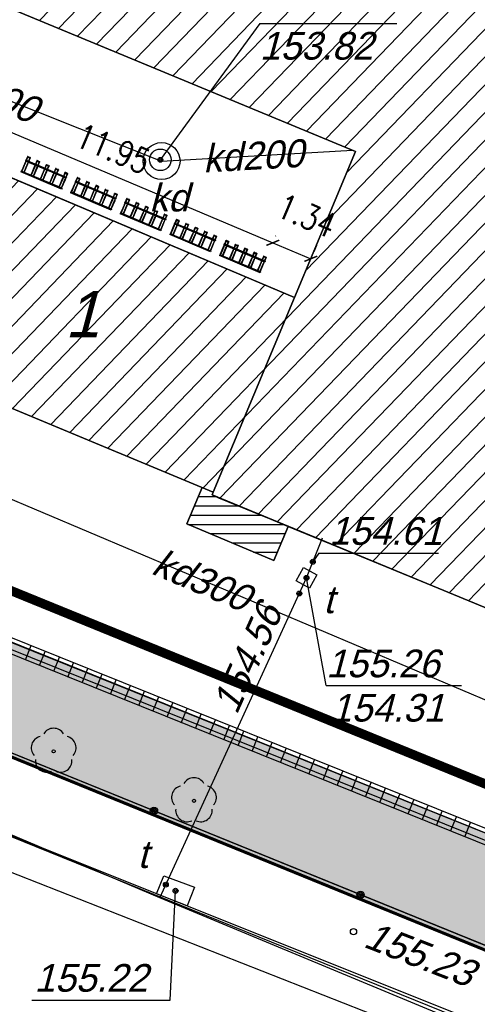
# Model space of a CAD drawing. Extents: x 7535570 to 7569561, y 5723799 to 5746390.
# Tile 8 of 17: x 7555044 to 7556531, y 5726423 to 5729622. Entities that reach past the tile are written whole.
import ezdxf

# ---------------------------------------------------------------- set-up
doc = ezdxf.new("R2010")
doc.units = 0
doc.header["$MEASUREMENT"] = 0
for name, pattern in [('4001', [0]), ('DASHED2', [0.375, 0.25, -0.125]), ('HIDDEN2', [4.7625, 3.175, -1.5875])]:
    doc.linetypes.add(name, pattern=pattern)
doc.layers.get('0').update_dxf_attribs({"linetype": 'CONTINUOUS'})
doc.layers.get('Defpoints').update_dxf_attribs({"linetype": 'CONTINUOUS'})
for name, color, linetype in [('BUDYNKI', 1, 'CONTINUOUS'), ('dim', 40, 'CONTINUOUS'), ('DROGI', 135, 'CONTINUOUS'), ('DZIALKI', 7, 'CONTINUOUS'), ('ELEMENTY_BUDYNKOW', 7, 'CONTINUOUS'), ('HATCH', 8, 'CONTINUOUS'), ('OGRODZENIA', 184, 'CONTINUOUS'), ('ROSLINNOSC', 104, 'CONTINUOUS'), ('ROŚLINNOŚĆ', 104, 'CONTINUOUS'), ('RZEZBA', 8, 'CONTINUOUS'), ('RZEŹBA', 8, 'CONTINUOUS'), ('SYSTEM', 15, 'CONTINUOUS'), ('UZ_KANALIZACJA', 14, 'CONTINUOUS'), ('UZ_TELEKOMUNIKACJA', 210, 'CONTINUOUS'), ('UZ_WODA', 140, 'CONTINUOUS'), ('UZYTKI', 7, 'CONTINUOUS')]:
    doc.layers.add(name, color=color, linetype=linetype)
doc.layers.add('sc', color=4, linetype='CONTINUOUS', lineweight=30)
doc.layers.add('ZIELEN', color=82, linetype='CONTINUOUS', lineweight=0)
doc.styles.add('romans', font='romans.shx', dxfattribs={"width": 0.8})
doc.dimstyles.new('SS', dxfattribs={"dimscale": 0.8, "dimtxt": 100, "dimasz": 40, "dimexe": 30, "dimexo": 200, "dimgap": 50, "dimtad": 1, "dimlfac": 0.01, "dimrnd": 0.01, "dimzin": 4, "dimdsep": 46, "dimtxsty": 'romans', "dimblk": 'ARCHTICK', "dimcen": 50, "dimclrd": 256, "dimclre": 256, "dimclrt": 3, "dimadec": 0, "dimazin": 0, "dimtfac": 1.2, "dimtmove": 2, "dimatfit": 3, "dimldrblk": 'ARCHTICK', "dimfxl": 1, "dimtolj": 1, "dimarcsym": 0})

# ---------------------------------------------------------------- blocks, each defined once
blk = doc.blocks.new('st5')
at = {"color": 7, "linetype": 'Continuous', "lineweight": 25}
for p, q in [((-144, -3), (-144, 0)), ((-144, 0), (0, 0)), ((-144, -3), (0, -3)), ((-143, -3), (-143, -4.9)), ((-143, -4.9), (-143, -33.5)), ((-141.2, -4.9), (-141.2, -3)), ((-141.2, -33.5), (-141.2, -4.9)), ((-134.8, -3), (-134.8, -4.9)), ((-134.8, -4.9), (-134.8, -33.5)), ((-133, -4.9), (-133, -3)), ((-133, -33.5), (-133, -4.9)), ((-110.1, -3), (-110.1, -4.9)), ((-110.1, -4.9), (-110.1, -34.3)), ((-108.3, -4.9), (-108.3, -3)), ((-108.3, -34.3), (-108.3, -4.9)), ((-101.7, -3), (-101.7, -4.9)), ((-101.7, -4.9), (-101.7, -34.3)), ((-99.9, -4.9), (-99.9, -3)), ((-99.9, -34.3), (-99.9, -4.9)), ((-77.1, -3), (-77.1, -4.9)), ((-77.1, -4.9), (-77.1, -33.5)), ((-75.2, -4.9), (-75.2, -3)), ((-75.2, -33.5), (-75.2, -4.9)), ((-68.7, -3), (-68.7, -4.9)), ((-68.7, -4.9), (-68.7, -33.5)), ((-66.9, -4.9), (-66.9, -3)), ((-66.9, -33.5), (-66.9, -4.9)), ((-44, -3), (-44, -4.9)), ((-44, -4.9), (-44, -34.3)), ((-42.3, -4.9), (-42.3, -3)), ((-42.3, -34.3), (-42.3, -4.9)), ((-35.8, -3), (-35.8, -4.9)), ((-35.8, -4.9), (-35.8, -34.3)), ((-34, -4.9), (-34, -3)), ((-34, -34.3), (-34, -4.9)), ((-11.1, -3), (-11.1, -4.9)), ((-11.1, -4.9), (-11.1, -33.5)), ((-9.2, -4.9), (-9.2, -3)), ((-9.2, -33.5), (-9.2, -4.9)), ((-2.7, -3), (-2.7, -4.9)), ((-2.7, -4.9), (-2.7, -33.5)), ((-0.9, -4.9), (-0.9, -3)), ((-0.9, -33.5), (-0.9, -4.9)), ((0, -3), (0, 0)), ((-144, -41), (-144, -38)), ((-144, -38), (0, -38)), ((-144, -41), (0, -41)), ((-143, -33.5), (-143, -36.2)), ((-143, -36.2), (-143, -38)), ((-143, -41), (-143, -52.8)), ((-143, -52.8), (-143, -53.5)), ((-141.2, -36.2), (-141.2, -33.5)), ((-141.2, -38), (-141.2, -36.2)), ((-141.2, -52.8), (-141.2, -41)), ((-141.2, -53.3), (-141.2, -52.8)), ((-134.8, -52.9), (-141.2, -52.9)), ((-141.2, -54.1), (-141.2, -53.3)), ((-141.2, -54.1), (-134.8, -54.1)), ((-134.8, -33.5), (-134.8, -36.2)), ((-134.8, -36.2), (-134.8, -38)), ((-134.8, -41), (-134.8, -52.8)), ((-134.8, -52.8), (-134.8, -53.3)), ((-134.8, -54.1), (-134.8, -53.3)), ((-133, -36.2), (-133, -33.5)), ((-133, -38), (-133, -36.2)), ((-133, -52.8), (-133, -41)), ((-133, -53.5), (-133, -52.8)), ((-110.1, -34.3), (-110.1, -36.9)), ((-110.1, -36.9), (-110.1, -38)), ((-110.1, -41), (-110.1, -52.8)), ((-110.1, -52.8), (-110.1, -53.5)), ((-108.3, -36.9), (-108.3, -34.3)), ((-108.3, -38), (-108.3, -36.9)), ((-108.3, -52.8), (-108.3, -41)), ((-101.7, -52.4), (-108.3, -52.4)), ((-108.3, -52.9), (-108.3, -52.8)), ((-108.3, -53.6), (-108.3, -52.9)), ((-108.3, -53.6), (-101.7, -53.6)), ((-101.7, -34.3), (-101.7, -36.9)), ((-101.7, -36.9), (-101.7, -38)), ((-101.7, -41), (-101.7, -52.8)), ((-101.7, -52.8), (-101.7, -52.9)), ((-101.7, -53.6), (-101.7, -52.9)), ((-99.9, -36.9), (-99.9, -34.3)), ((-99.9, -38), (-99.9, -36.9)), ((-99.9, -52.8), (-99.9, -41)), ((-99.9, -53.5), (-99.9, -52.8)), ((-77.1, -33.5), (-77.1, -36.2)), ((-77.1, -36.2), (-77.1, -38)), ((-77.1, -41), (-77.1, -52.8)), ((-77.1, -52.8), (-77.1, -53.5)), ((-75.2, -36.2), (-75.2, -33.5)), ((-75.2, -38), (-75.2, -36.2)), ((-75.2, -52.8), (-75.2, -41)), ((-75.2, -53.3), (-75.2, -52.8)), ((-68.7, -52.9), (-75.2, -52.9)), ((-75.2, -54.1), (-75.2, -53.3)), ((-75.2, -54.1), (-68.7, -54.1)), ((-68.7, -33.5), (-68.7, -36.2)), ((-68.7, -36.2), (-68.7, -38)), ((-68.7, -41), (-68.7, -52.8)), ((-68.7, -52.8), (-68.7, -53.3)), ((-68.7, -54.1), (-68.7, -53.3)), ((-66.9, -36.2), (-66.9, -33.5)), ((-66.9, -38), (-66.9, -36.2)), ((-66.9, -52.8), (-66.9, -41)), ((-66.9, -53.5), (-66.9, -52.8)), ((-44, -34.3), (-44, -36.9)), ((-44, -36.9), (-44, -38)), ((-44, -41), (-44, -52.8)), ((-44, -52.8), (-44, -53.5)), ((-42.3, -36.9), (-42.3, -34.3)), ((-42.3, -38), (-42.3, -36.9)), ((-42.3, -52.8), (-42.3, -41)), ((-35.8, -52.4), (-42.3, -52.4)), ((-42.3, -52.9), (-42.3, -52.8)), ((-42.3, -53.6), (-42.3, -52.9)), ((-42.3, -53.6), (-35.8, -53.6)), ((-35.8, -34.3), (-35.8, -36.9)), ((-35.8, -36.9), (-35.8, -38)), ((-35.8, -41), (-35.8, -52.8)), ((-35.8, -52.8), (-35.8, -52.9)), ((-35.8, -53.6), (-35.8, -52.9)), ((-34, -36.9), (-34, -34.3)), ((-34, -38), (-34, -36.9)), ((-34, -52.8), (-34, -41)), ((-34, -53.5), (-34, -52.8)), ((-11.1, -33.5), (-11.1, -36.2)), ((-11.1, -36.2), (-11.1, -38)), ((-11.1, -41), (-11.1, -52.8)), ((-11.1, -52.8), (-11.1, -53.5)), ((-9.2, -36.2), (-9.2, -33.5)), ((-9.2, -38), (-9.2, -36.2)), ((-9.2, -52.8), (-9.2, -41)), ((-9.2, -53.3), (-9.2, -52.8)), ((-2.7, -52.9), (-9.2, -52.9)), ((-9.2, -54.1), (-9.2, -53.3)), ((-9.2, -54.1), (-2.7, -54.1)), ((-2.7, -33.5), (-2.7, -36.2)), ((-2.7, -36.2), (-2.7, -38)), ((-2.7, -41), (-2.7, -52.8)), ((-2.7, -52.8), (-2.7, -53.3)), ((-2.7, -54.1), (-2.7, -53.3)), ((-0.9, -36.2), (-0.9, -33.5)), ((-0.9, -38), (-0.9, -36.2)), ((-0.9, -52.8), (-0.9, -41)), ((-0.9, -53.5), (-0.9, -52.8)), ((0, -41), (0, -38))]:
    blk.add_line(p, q, dxfattribs=at)
at = {"color": 8, "linetype": 'Continuous', "lineweight": 25, "flags": 128}
for points in [[(-143, -4.9), (-143, -4.9), (-143, -5), (-142.9, -5), (-142.8, -5.1), (-142.6, -5.1), (-142.5, -5.1), (-142.3, -5.2), (-142.1, -5.2), (-141.9, -5.2), (-141.8, -5.1), (-141.6, -5.1), (-141.5, -5.1), (-141.4, -5), (-141.3, -4.9), (-141.3, -4.9), (-141.2, -4.9)], [(-134.8, -4.9), (-134.7, -4.9), (-134.7, -5), (-134.6, -5), (-134.5, -5.1), (-134.3, -5.1), (-134.2, -5.1), (-134, -5.2), (-133.8, -5.2), (-133.6, -5.2), (-133.5, -5.1), (-133.3, -5.1), (-133.2, -5.1), (-133.1, -5), (-133, -4.9), (-133, -4.9), (-133, -4.9)], [(-110.1, -4.9), (-110, -4.9), (-110, -5), (-109.9, -5), (-109.8, -5.1), (-109.6, -5.1), (-109.5, -5.1), (-109.3, -5.2), (-109.1, -5.2), (-108.9, -5.2), (-108.8, -5.1), (-108.6, -5.1), (-108.5, -5.1), (-108.4, -5), (-108.3, -4.9), (-108.3, -4.9), (-108.3, -4.9)], [(-101.7, -4.9), (-101.7, -4.9), (-101.7, -5), (-101.6, -5), (-101.5, -5.1), (-101.3, -5.1), (-101.2, -5.1), (-101, -5.2), (-100.8, -5.2), (-100.6, -5.2), (-100.5, -5.1), (-100.3, -5.1), (-100.2, -5.1), (-100.1, -5), (-100, -4.9), (-100, -4.9), (-99.9, -4.9)], [(-77.1, -4.9), (-77, -4.9), (-77, -5), (-76.9, -5), (-76.8, -5.1), (-76.6, -5.1), (-76.5, -5.1), (-76.3, -5.2), (-76.1, -5.2), (-75.9, -5.2), (-75.8, -5.1), (-75.6, -5.1), (-75.5, -5.1), (-75.4, -5), (-75.3, -4.9), (-75.3, -4.9), (-75.2, -4.9)], [(-68.7, -4.9), (-68.7, -4.9), (-68.7, -5), (-68.6, -5), (-68.5, -5.1), (-68.3, -5.1), (-68.2, -5.1), (-68, -5.2), (-67.8, -5.2), (-67.6, -5.2), (-67.5, -5.1), (-67.3, -5.1), (-67.2, -5.1), (-67.1, -5), (-67, -4.9), (-67, -4.9), (-66.9, -4.9)], [(-44, -4.9), (-44, -4.9), (-44, -5), (-43.9, -5), (-43.8, -5.1), (-43.6, -5.1), (-43.5, -5.1), (-43.3, -5.2), (-43.1, -5.2), (-42.9, -5.2), (-42.8, -5.1), (-42.6, -5.1), (-42.5, -5.1), (-42.4, -5), (-42.3, -4.9), (-42.3, -4.9), (-42.3, -4.9)], [(-35.8, -4.9), (-35.7, -4.9), (-35.7, -5), (-35.6, -5), (-35.5, -5.1), (-35.3, -5.1), (-35.2, -5.1), (-35, -5.2), (-34.8, -5.2), (-34.6, -5.2), (-34.5, -5.1), (-34.3, -5.1), (-34.2, -5.1), (-34.1, -5), (-34, -4.9), (-34, -4.9), (-34, -4.9)], [(-11.1, -4.9), (-11, -4.9), (-11, -5), (-10.9, -5), (-10.8, -5.1), (-10.6, -5.1), (-10.5, -5.1), (-10.3, -5.2), (-10.1, -5.2), (-9.9, -5.2), (-9.8, -5.1), (-9.6, -5.1), (-9.5, -5.1), (-9.4, -5), (-9.3, -4.9), (-9.3, -4.9), (-9.2, -4.9)], [(-2.7, -4.9), (-2.7, -4.9), (-2.7, -5), (-2.6, -5), (-2.5, -5.1), (-2.3, -5.1), (-2.2, -5.1), (-2, -5.2), (-1.8, -5.2), (-1.6, -5.2), (-1.5, -5.1), (-1.3, -5.1), (-1.2, -5.1), (-1.1, -5), (-1, -4.9), (-1, -4.9), (-0.9, -4.9)], [(-143, -33.5), (-143, -33.6), (-143, -33.7), (-142.9, -33.7), (-142.8, -33.8), (-142.6, -33.8), (-142.5, -33.8), (-142.3, -33.8), (-142.1, -33.8), (-141.9, -33.8), (-141.8, -33.8), (-141.6, -33.8), (-141.5, -33.7), (-141.4, -33.7), (-141.3, -33.6), (-141.3, -33.6), (-141.2, -33.5)], [(-143, -36.2), (-143, -36.4), (-143, -36.5), (-142.9, -36.6), (-142.8, -36.8), (-142.6, -36.9), (-142.5, -36.9), (-142.3, -37), (-142.1, -37), (-141.9, -37), (-141.8, -36.9), (-141.6, -36.8), (-141.5, -36.7), (-141.4, -36.6), (-141.3, -36.4), (-141.3, -36.3), (-141.2, -36.2)], [(-141.2, -52.8), (-141.3, -52.9), (-141.3, -53.1), (-141.4, -53.2), (-141.5, -53.3), (-141.6, -53.4), (-141.8, -53.5), (-141.9, -53.6), (-142.1, -53.6), (-142.3, -53.6), (-142.5, -53.5), (-142.6, -53.5), (-142.8, -53.4), (-142.9, -53.3), (-143, -53.1), (-143, -53), (-143, -52.8)], [(-134.8, -33.5), (-134.7, -33.6), (-134.7, -33.7), (-134.6, -33.7), (-134.5, -33.8), (-134.3, -33.8), (-134.2, -33.8), (-134, -33.8), (-133.8, -33.8), (-133.6, -33.8), (-133.5, -33.8), (-133.3, -33.8), (-133.2, -33.7), (-133.1, -33.7), (-133, -33.6), (-133, -33.6), (-133, -33.5)], [(-134.8, -36.2), (-134.7, -36.4), (-134.7, -36.5), (-134.6, -36.6), (-134.5, -36.8), (-134.3, -36.9), (-134.2, -36.9), (-134, -37), (-133.8, -37), (-133.6, -37), (-133.5, -36.9), (-133.3, -36.8), (-133.2, -36.7), (-133.1, -36.6), (-133, -36.4), (-133, -36.3), (-133, -36.2)], [(-133, -52.8), (-133, -52.9), (-133, -53.1), (-133.1, -53.2), (-133.2, -53.3), (-133.3, -53.4), (-133.5, -53.5), (-133.6, -53.6), (-133.8, -53.6), (-134, -53.6), (-134.2, -53.5), (-134.3, -53.5), (-134.5, -53.4), (-134.6, -53.3), (-134.7, -53.1), (-134.7, -53), (-134.8, -52.8)], [(-110.1, -34.3), (-110, -34.3), (-110, -34.4), (-109.9, -34.4), (-109.8, -34.5), (-109.6, -34.5), (-109.5, -34.5), (-109.3, -34.6), (-109.1, -34.6), (-108.9, -34.6), (-108.8, -34.5), (-108.6, -34.5), (-108.5, -34.5), (-108.4, -34.4), (-108.3, -34.4), (-108.3, -34.3), (-108.3, -34.3)], [(-110.1, -36.9), (-110, -37.1), (-110, -37.2), (-109.9, -37.4), (-109.8, -37.5), (-109.6, -37.6), (-109.5, -37.7), (-109.3, -37.7), (-109.1, -37.7), (-108.9, -37.7), (-108.8, -37.6), (-108.6, -37.5), (-108.5, -37.4), (-108.4, -37.3), (-108.3, -37.2), (-108.3, -37), (-108.3, -36.9)], [(-108.3, -52.8), (-108.3, -52.9), (-108.3, -53.1), (-108.4, -53.2), (-108.5, -53.3), (-108.6, -53.4), (-108.8, -53.5), (-108.9, -53.6), (-109.1, -53.6), (-109.3, -53.6), (-109.5, -53.5), (-109.6, -53.5), (-109.8, -53.4), (-109.9, -53.3), (-110, -53.1), (-110, -53), (-110.1, -52.8)], [(-101.7, -34.3), (-101.7, -34.3), (-101.7, -34.4), (-101.6, -34.4), (-101.5, -34.5), (-101.3, -34.5), (-101.2, -34.5), (-101, -34.6), (-100.8, -34.6), (-100.6, -34.6), (-100.5, -34.5), (-100.3, -34.5), (-100.2, -34.5), (-100.1, -34.4), (-100, -34.4), (-100, -34.3), (-99.9, -34.3)], [(-101.7, -36.9), (-101.7, -37.1), (-101.7, -37.2), (-101.6, -37.4), (-101.5, -37.5), (-101.3, -37.6), (-101.2, -37.7), (-101, -37.7), (-100.8, -37.7), (-100.6, -37.7), (-100.5, -37.6), (-100.3, -37.5), (-100.2, -37.4), (-100.1, -37.3), (-100, -37.2), (-100, -37), (-99.9, -36.9)], [(-99.9, -52.8), (-100, -52.9), (-100, -53.1), (-100.1, -53.2), (-100.2, -53.3), (-100.3, -53.4), (-100.5, -53.5), (-100.6, -53.6), (-100.8, -53.6), (-101, -53.6), (-101.2, -53.5), (-101.3, -53.5), (-101.5, -53.4), (-101.6, -53.3), (-101.7, -53.1), (-101.7, -53), (-101.7, -52.8)], [(-77.1, -33.5), (-77, -33.6), (-77, -33.7), (-76.9, -33.7), (-76.8, -33.8), (-76.6, -33.8), (-76.5, -33.8), (-76.3, -33.8), (-76.1, -33.8), (-75.9, -33.8), (-75.8, -33.8), (-75.6, -33.8), (-75.5, -33.7), (-75.4, -33.7), (-75.3, -33.6), (-75.3, -33.6), (-75.2, -33.5)], [(-77.1, -36.2), (-77, -36.4), (-77, -36.5), (-76.9, -36.6), (-76.8, -36.8), (-76.6, -36.9), (-76.5, -36.9), (-76.3, -37), (-76.1, -37), (-75.9, -37), (-75.8, -36.9), (-75.6, -36.8), (-75.5, -36.7), (-75.4, -36.6), (-75.3, -36.4), (-75.3, -36.3), (-75.2, -36.2)], [(-75.2, -52.8), (-75.3, -52.9), (-75.3, -53.1), (-75.4, -53.2), (-75.5, -53.3), (-75.6, -53.4), (-75.8, -53.5), (-75.9, -53.6), (-76.1, -53.6), (-76.3, -53.6), (-76.5, -53.5), (-76.6, -53.5), (-76.8, -53.4), (-76.9, -53.3), (-77, -53.1), (-77, -53), (-77.1, -52.8)], [(-68.7, -33.5), (-68.7, -33.6), (-68.7, -33.7), (-68.6, -33.7), (-68.5, -33.8), (-68.3, -33.8), (-68.2, -33.8), (-68, -33.8), (-67.8, -33.8), (-67.6, -33.8), (-67.5, -33.8), (-67.3, -33.8), (-67.2, -33.7), (-67.1, -33.7), (-67, -33.6), (-67, -33.6), (-66.9, -33.5)], [(-68.7, -36.2), (-68.7, -36.4), (-68.7, -36.5), (-68.6, -36.6), (-68.5, -36.8), (-68.3, -36.9), (-68.2, -36.9), (-68, -37), (-67.8, -37), (-67.6, -37), (-67.5, -36.9), (-67.3, -36.8), (-67.2, -36.7), (-67.1, -36.6), (-67, -36.4), (-67, -36.3), (-66.9, -36.2)], [(-66.9, -52.8), (-67, -52.9), (-67, -53.1), (-67.1, -53.2), (-67.2, -53.3), (-67.3, -53.4), (-67.5, -53.5), (-67.6, -53.6), (-67.8, -53.6), (-68, -53.6), (-68.2, -53.5), (-68.3, -53.5), (-68.5, -53.4), (-68.6, -53.3), (-68.7, -53.1), (-68.7, -53), (-68.7, -52.8)], [(-44, -34.3), (-44, -34.3), (-44, -34.4), (-43.9, -34.4), (-43.8, -34.5), (-43.6, -34.5), (-43.5, -34.5), (-43.3, -34.6), (-43.1, -34.6), (-42.9, -34.6), (-42.8, -34.5), (-42.6, -34.5), (-42.5, -34.5), (-42.4, -34.4), (-42.3, -34.4), (-42.3, -34.3), (-42.3, -34.3)], [(-44, -36.9), (-44, -37.1), (-44, -37.2), (-43.9, -37.4), (-43.8, -37.5), (-43.6, -37.6), (-43.5, -37.7), (-43.3, -37.7), (-43.1, -37.7), (-42.9, -37.7), (-42.8, -37.6), (-42.6, -37.5), (-42.5, -37.4), (-42.4, -37.3), (-42.3, -37.2), (-42.3, -37), (-42.3, -36.9)], [(-42.3, -52.8), (-42.3, -52.9), (-42.3, -53.1), (-42.4, -53.2), (-42.5, -53.3), (-42.6, -53.4), (-42.8, -53.5), (-42.9, -53.6), (-43.1, -53.6), (-43.3, -53.6), (-43.5, -53.5), (-43.6, -53.5), (-43.8, -53.4), (-43.9, -53.3), (-44, -53.1), (-44, -53), (-44, -52.8), (-44, -52.8)], [(-35.8, -34.3), (-35.7, -34.3), (-35.7, -34.4), (-35.6, -34.4), (-35.5, -34.5), (-35.3, -34.5), (-35.2, -34.5), (-35, -34.6), (-34.8, -34.6), (-34.6, -34.6), (-34.5, -34.5), (-34.3, -34.5), (-34.2, -34.5), (-34.1, -34.4), (-34, -34.4), (-34, -34.3), (-34, -34.3)], [(-35.8, -36.9), (-35.7, -37.1), (-35.7, -37.2), (-35.6, -37.4), (-35.5, -37.5), (-35.3, -37.6), (-35.2, -37.7), (-35, -37.7), (-34.8, -37.7), (-34.6, -37.7), (-34.5, -37.6), (-34.3, -37.5), (-34.2, -37.4), (-34.1, -37.3), (-34, -37.2), (-34, -37), (-34, -36.9)], [(-34, -52.8), (-34, -52.9), (-34, -53.1), (-34.1, -53.2), (-34.2, -53.3), (-34.3, -53.4), (-34.5, -53.5), (-34.6, -53.6), (-34.8, -53.6), (-35, -53.6), (-35.2, -53.5), (-35.3, -53.5), (-35.5, -53.4), (-35.6, -53.3), (-35.7, -53.1), (-35.7, -53), (-35.8, -52.8), (-35.8, -52.8)], [(-11.1, -33.5), (-11, -33.6), (-11, -33.7), (-10.9, -33.7), (-10.8, -33.8), (-10.6, -33.8), (-10.5, -33.8), (-10.3, -33.8), (-10.1, -33.8), (-9.9, -33.8), (-9.8, -33.8), (-9.6, -33.8), (-9.5, -33.7), (-9.4, -33.7), (-9.3, -33.6), (-9.3, -33.6), (-9.2, -33.5)], [(-11.1, -36.2), (-11, -36.4), (-11, -36.5), (-10.9, -36.6), (-10.8, -36.8), (-10.6, -36.9), (-10.5, -36.9), (-10.3, -37), (-10.1, -37), (-9.9, -37), (-9.8, -36.9), (-9.6, -36.8), (-9.5, -36.7), (-9.4, -36.6), (-9.3, -36.4), (-9.3, -36.3), (-9.2, -36.2)], [(-9.2, -52.8), (-9.3, -52.9), (-9.3, -53.1), (-9.4, -53.2), (-9.5, -53.3), (-9.6, -53.4), (-9.8, -53.5), (-9.9, -53.6), (-10.1, -53.6), (-10.3, -53.6), (-10.5, -53.5), (-10.6, -53.5), (-10.8, -53.4), (-10.9, -53.3), (-11, -53.1), (-11, -53), (-11.1, -52.8)], [(-2.7, -33.5), (-2.7, -33.6), (-2.7, -33.7), (-2.6, -33.7), (-2.5, -33.8), (-2.3, -33.8), (-2.2, -33.8), (-2, -33.8), (-1.8, -33.8), (-1.6, -33.8), (-1.5, -33.8), (-1.3, -33.8), (-1.2, -33.7), (-1.1, -33.7), (-1, -33.6), (-1, -33.6), (-0.9, -33.5)], [(-2.7, -36.2), (-2.7, -36.4), (-2.7, -36.5), (-2.6, -36.6), (-2.5, -36.8), (-2.3, -36.9), (-2.2, -36.9), (-2, -37), (-1.8, -37), (-1.6, -37), (-1.5, -36.9), (-1.3, -36.8), (-1.2, -36.7), (-1.1, -36.6), (-1, -36.4), (-1, -36.3), (-0.9, -36.2)], [(-0.9, -52.8), (-1, -52.9), (-1, -53.1), (-1.1, -53.2), (-1.2, -53.3), (-1.3, -53.4), (-1.5, -53.5), (-1.6, -53.6), (-1.8, -53.6), (-2, -53.6), (-2.2, -53.5), (-2.3, -53.5), (-2.5, -53.4), (-2.6, -53.3), (-2.7, -53.1), (-2.7, -53), (-2.7, -52.8)]]:
    blk.add_lwpolyline(points, dxfattribs=at)
at = {"color": 7, "linetype": 'Continuous', "lineweight": 25}
for centre in [(-138, -1.5), (-121.5, -1.5), (-105, -1.5), (-72, -1.5), (-39, -1.5), (-22.5, -1.5), (-6, -1.5), (-138, -39.5), (-121.5, -39.5), (-105, -39.5), (-72, -39.5), (-39, -39.5), (-22.5, -39.5), (-6, -39.5)]:
    blk.add_circle(centre, 0.5, dxfattribs=at)
for centre in [(-142.1, -53.5), (-133.8, -53.5), (-109.1, -53.5), (-100.8, -53.5), (-76.1, -53.5), (-67.8, -53.5), (-43.1, -53.5), (-34.8, -53.5), (-10.1, -53.5), (-1.8, -53.5)]:
    blk.add_arc(centre, 0.9, 180, 0, dxfattribs=at)
blk = doc.blocks.new('_ArchTick')
at = {"color": 0, "linetype": 'ByBlock', "const_width": 0.15}
blk.add_lwpolyline([(-0.5, -0.5), (0.5, 0.5)], dxfattribs=at)
blk = doc.blocks.new('*D47')
at = {"layer": 'Defpoints', "color": 0, "transparency": 16777216}
for p in [(7554712.8, 5729235.9, -14109.3), (7555866.6, 5728897.6), (7555813.5, 5728771.8, -14109.3)]:
    blk.add_point(p, dxfattribs=at)
at = {"layer": 'dim', "lineweight": -2, "transparency": 16777216}
for p, q in [((7554774.9, 5729383.4), (7554775.1, 5729383.8)), ((7554765.8, 5729361.7), (7555866.6, 5728897.6)), ((7555875.7, 5728919.2), (7555875.9, 5728919.7))]:
    blk.add_line(p, q, dxfattribs=at)
at = {"layer": 'dim', "lineweight": -2, "transparency": 16777216, "xscale": 32, "yscale": 32, "zscale": 32}
for p, rotation in [((7554765.8, 5729361.7), 157.1383214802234), ((7555866.6, 5728897.6), 337.1383214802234)]:
    blk.add_blockref('_ArchTick', p, dxfattribs=dict(at, rotation=rotation))
at = {"layer": 'dim', "color": 3, "transparency": 16777216, "insert": (7555347.3, 5729203.4), "char_height": 80, "attachment_point": 5, "rotation": 337.1383, "style": 'romans'}
blk.add_mtext('\\A1;11.95', dxfattribs=at)
blk = doc.blocks.new('*D48')
at = {"layer": 'Defpoints', "color": 0, "transparency": 16777216}
for p in [(7555990, 5728845.6), (7555813.5, 5728771.8, -14109.3), (7555946.2, 5728741.7)]:
    blk.add_point(p, dxfattribs=at)
at = {"layer": 'dim', "lineweight": -2, "transparency": 16777216}
for p, q in [((7555875.7, 5728919.2), (7555875.9, 5728919.7)), ((7555866.6, 5728897.6), (7555990, 5728845.6)), ((7556008.4, 5728889.1), (7555999.4, 5728867.7))]:
    blk.add_line(p, q, dxfattribs=at)
at = {"layer": 'dim', "lineweight": -2, "transparency": 16777216, "xscale": 32, "yscale": 32, "zscale": 32}
for p, rotation in [((7555866.6, 5728897.6), 157.1383214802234), ((7555990, 5728845.6), 337.1383214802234)]:
    blk.add_blockref('_ArchTick', p, dxfattribs=dict(at, rotation=rotation))
at = {"layer": 'dim', "color": 3, "transparency": 16777216, "insert": (7555976.5, 5728985.9), "char_height": 80, "attachment_point": 5, "rotation": 337.1383, "style": 'romans'}
blk.add_mtext('\\A1;1.34', dxfattribs=at)
blk = doc.blocks.new('3001')
at = {"layer": 'SYSTEM', "color": 15, "linetype": 'Continuous'}
blk.add_line((-1, 0.5), (1, 0.5), dxfattribs=at)
blk = doc.blocks.new('1281')
at = {"layer": 'OGRODZENIA', "color": 184, "linetype": 'Continuous'}
for radius in [0.24, 0.16, 0.08]:
    blk.add_circle((0, 0), radius, dxfattribs=at)
blk = doc.blocks.new('1811')
at = {"layer": 'RZEŹBA', "color": 8, "linetype": 'Continuous'}
blk.add_circle((0, 0), 0.2, dxfattribs=at)
blk = doc.blocks.new('1422')
at = {"layer": 'ROŚLINNOŚĆ', "color": 104, "linetype": 'Continuous'}
blk.add_circle((0, 0), 0.1, dxfattribs=at)
for centre, start, end in [((0, 0.75), 30.19, 149.77), ((-0.71, 0.23), 102.5, 221.75), ((0.71, 0.23), 318.3, 77.49), ((-0.44, -0.61), 174.33, 293.45), ((0.44, -0.61), 246.24, 5.74)]:
    blk.add_arc(centre, 0.75, start, end, dxfattribs=at)
blk = doc.blocks.new('1756')
at = {"layer": 'UZ_TELEKOMUNIKACJA', "color": 220, "linetype": 'Continuous'}
for radius in [0.16, 0.08]:
    blk.add_circle((0, 0), radius, dxfattribs=at)
blk = doc.blocks.new('1726')
at = {"layer": 'UZ_KANALIZACJA', "color": 14, "linetype": 'Continuous'}
for radius in [0.16, 0.08]:
    blk.add_circle((0, 0), radius, dxfattribs=at)
blk = doc.blocks.new('MMAAPKOP')
at = {"layer": 'BUDYNKI'}
for points in [[(22290, -3482, 0), (22117, -3902, 0), (21782.6, -3760.4, 0), (21099.3, -5420.2, 0), (21112.2, -5425.6, 0), (21084, -5494, 0), (20099, -5088, 0), (20102.9, -5078.5, 0), (18855.7, -4560.3, 0)], [(19124.8, -3922, 0), (20367.6, -4446, 0), (20566, -3972, 0), (16788, -2407, 0)]]:
    blk.add_polyline3d(points, dxfattribs=at)
at = {"layer": 'DROGI'}
for p, q in [((16788, -2407), (20566, -3972)), ((20367.6, -4446), (19124.8, -3922)), ((20566, -3972), (20367.6, -4446)), ((15881, -4479.3), (21925, -6932)), ((18855.7, -4560.3), (20066.7, -5063.4)), ((20066.7, -5063.4), (20017, -5182)), ((20017, -5182), (20300, -5301)), ((20300, -5301), (20346.4, -5190)), ((20346.4, -5190), (21084, -5494)), ((21809.7, -6517.7), (18674.2, -5255.6)), ((21050, -6847, 15516.6), (19304, -6141, 15523.3))]:
    blk.add_line(p, q, dxfattribs=at)
at = {"layer": 'DZIALKI'}
for p, q in [((10315, -2218), (21928, -6950)), ((21928, -6950), (10315, -2218))]:
    blk.add_line(p, q, dxfattribs=at)
at = {"layer": 'ELEMENTY_BUDYNKOW'}
for p, q in [((20054.1, -5093.4), (20112, -5093.4)), ((20041.6, -5123.4), (20184.7, -5123.4)), ((20029, -5153.4), (20257.4, -5153.4)), ((20020.3, -5183.4), (20330.4, -5183.4)), ((20091.7, -5213.4), (20336.6, -5213.4)), ((20163, -5243.4), (20324.1, -5243.4)), ((20234.4, -5273.4), (20311.5, -5273.4))]:
    blk.add_line(p, q, dxfattribs=at)
for points in [[(22290, -3482, 0), (22117, -3902, 0), (21782.6, -3760.4, 0), (21099.3, -5420.2, 0), (21112.2, -5425.6, 0), (21084, -5494, 0), (20099, -5088, 0), (20102.9, -5078.5, 0), (20367.6, -4446, 0), (20566, -3972, 0), (16788, -2407, 0)], [(19124.8, -3922, 0), (20367.6, -4446, 0), (20102.9, -5078.5, 0), (18855.7, -4560.3, 0), (19124.8, -3922, 0)], [(20300, -5301, 0), (20017, -5182, 0), (20066.7, -5063.4, 0), (20095.6, -5075.6, 0), (20103, -5078.5, 0), (20099, -5088, 0), (20120.5, -5096.9, 0), (20290.1, -5166.9, 0), (20318.6, -5178.5, 0), (20346.4, -5190, 0), (20300, -5301, 0)]]:
    blk.add_polyline3d(points, dxfattribs=at)
at = {"layer": 'OGRODZENIA'}
blk.add_line((15881, -4479.3), (21925, -6932), dxfattribs=at)
at = {"layer": 'ROSLINNOSC'}
blk.add_polyline3d([(16001.4, -4184.6, 0), (16212.2, -4268.8, 0), (16203.5, -4289.3, 0), (18668, -5277.3, 0), (22028.3, -6629.1, 0), (22048.7, -6637.7, 0), (21925, -6932, 0), (15881, -4479.3, 0), (16001.4, -4184.6, 0)], dxfattribs=at)
at = {"layer": 'SYSTEM'}
blk.add_polyline3d([(14109.4, 7161.5, 0), (17149.6, 6335.1, 0), (18256.9, 5557.1, 0), (17433, 3478.4, 0), (20897.1, 2059, 0), (22611.1, 2236.9, 0), (25426.7, 668.2, 0), (22143.6, -7273.4, 0), (10110.5, -2461.5, 0), (14109.4, 7161.5, 0)], dxfattribs=at)
at = {"layer": 'UZ_KANALIZACJA'}
for p, q in [((18838, -3567), (19935, -4003)), ((20254.4, -3556.3), (19931, -3999)), ((20254.4, -3556.3, 15515.1), (20699.6, -3556.5, 15515.1)), ((19935, -4003), (20555.6, -3967.7)), ((21769, -6085, 15368.1), (18392, -4656, 15342.9)), ((21815.3, -6504.6), (18681.6, -5243.7)), ((21796.1, -6550.8), (18662.8, -5290.1))]:
    blk.add_line(p, q, dxfattribs=at)
for centre, radius in [((19935, -4003, 15443.1), 60), ((19931, -3999, 15443.1), 35)]:
    blk.add_circle(centre, radius, dxfattribs=at)
at = {"layer": 'UZ_TELEKOMUNIKACJA'}
for p, q in [((20406.3, -5357.1), (20458.3, -5227.1)), ((20446, -5276.8), (20426.9, -5304.9)), ((20446, -5276.8, 15536.1), (20835.8, -5277, 15536.1)), ((19929.5, -6396.5), (20406.3, -5357.1)), ((20470.3, -5707.1), (20406.3, -5357.1)), ((19929.5, -6396.5), (18049.8, -5604.5)), ((20470.3, -5707.1), (20910.4, -5707.3)), ((22193.2, -7336.9), (19929.5, -6396.5)), ((19962.7, -6729.1), (19980.5, -6374)), ((19513.4, -6728.9), (19962.7, -6729.1))]:
    blk.add_line(p, q, dxfattribs=at)
at = {"layer": 'UZ_TELEKOMUNIKACJA', "elevation": 15536.1}
blk.add_lwpolyline([(20440.2, -5346.9), (20416.5, -5391), (20372.4, -5367.3), (20396.1, -5323.2), (20440.2, -5346.9)], dxfattribs=at)
at = {"layer": 'UZ_TELEKOMUNIKACJA'}
blk.add_polyline3d([(19942, -6325, 15522.4), (20042, -6362, 15522.5), (20018, -6423, 15522), (19919, -6384, 15521), (19942, -6325, 15522.4)], dxfattribs=at)
at = {"layer": 'UZ_WODA'}
blk.add_line((17398.1, -5510), (22112.4, -7360.4), dxfattribs=at)
at = {"layer": 'UZYTKI'}
blk.add_polyline3d([(18075, 5449, 0), (18175, 5405, 0), (18759, 5151, 0), (17953, 3211, 0), (20595, 2143, 0), (20127, 887, 0), (21042, 518, 0), (21537, 1764, 0), (21644, 2034, 0), (22031, 2085, 0), (25139, 768, 0), (21928, -6950, 0), (10315, -2218, 0)], dxfattribs=at)
at = {"layer": 'OGRODZENIA', "xscale": 50, "yscale": 50, "zscale": 50}
for p in [(19910.3, -6114.4), (20581.9, -6387)]:
    blk.add_blockref('1281', p, dxfattribs=at)
at = {"layer": 'ROSLINNOSC', "xscale": 50, "yscale": 50, "zscale": 50}
for p in [(19584.2, -5920.9, 15536.1), (20040.3, -6081.7, 15536.1)]:
    blk.add_blockref('1422', p, dxfattribs=at)
at = {"layer": 'RZEZBA', "xscale": 50, "yscale": 50, "zscale": 50}
blk.add_blockref('1811', (20559, -6507, 15523.4), dxfattribs=at)
at = {"layer": 'SYSTEM', "xscale": 25, "yscale": 49.6711, "zscale": 100, "rotation": 68.08204000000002}
for p in [(19524.7, -5609.9), (19570.8, -5628.5), (19616.9, -5647), (19662.9, -5665.5), (19709, -5684.1), (19755.1, -5702.6), (19801.2, -5721.2), (19847.3, -5739.7), (19893.3, -5758.2), (19939.4, -5776.8), (19985.5, -5795.3), (20031.6, -5813.9), (20077.7, -5832.4), (20123.7, -5850.9), (20169.8, -5869.5), (20215.9, -5888), (20262, -5906.6), (20308.1, -5925.1), (20354.2, -5943.7), (20400.2, -5962.2), (20446.3, -5980.7), (20492.4, -5999.3), (20538.5, -6017.8), (20584.6, -6036.4), (20630.6, -6054.9), (20676.7, -6073.4), (20722.8, -6092), (20768.9, -6110.5), (20815, -6129.1), (20861, -6147.6), (20907.1, -6166.1), (20953.2, -6184.7)]:
    blk.add_blockref('3001', p, dxfattribs=at)
at = {"layer": 'UZ_KANALIZACJA', "xscale": 50, "yscale": 50, "zscale": 50}
blk.add_blockref('1726', (19931, -3999, 15515.1), dxfattribs=at)
at = {"layer": 'UZ_TELEKOMUNIKACJA', "xscale": 50, "yscale": 50, "zscale": 50}
for p in [(20426.9, -5304.9, 15536.1), (20382.7, -5408.3), (19949, -6354.1), (19980.5, -6374)]:
    blk.add_blockref('1756', p, dxfattribs=at)
at = {"layer": 'UZ_TELEKOMUNIKACJA', "xscale": 49.99999999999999, "yscale": 49.99999999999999, "zscale": 49.99999999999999, "rotation": 331.75}
blk.add_blockref('1756', (20406.3, -5357.1), dxfattribs=at)
at = {"layer": 'BUDYNKI', "oblique": 15}
blk.add_text('1', height=150, rotation=359.97, dxfattribs=at).set_placement((19621.2, -4575.2))
at = {"layer": 'RZEZBA', "oblique": 15}
blk.add_text('155.23', height=90, rotation=338.6981, dxfattribs=at).set_placement((20587.6, -6554.8, 15523.4))
at = {"layer": 'UZ_KANALIZACJA', "oblique": 15}
for s, rotation, p in [('153.82', 359.97, (20254.3, -3673.3)), ('kd200', 338.3248, (19205.5, -3761.5)), ('kd200', 3.2555, (20071.3, -4040.3)), ('kd', 359.97, (19895.4, -4166.7, 15443.1)), ('kd300', 337.1171, (19897.5, -5342.1))]:
    blk.add_text(s, height=90, rotation=rotation, dxfattribs=at).set_placement(p)
at = {"layer": 'UZ_TELEKOMUNIKACJA', "oblique": 15}
for s, rotation, p in [(' 154.61', 359.97, (20446, -5249.8, 15536.1)), ('t', 359.97, (20460.4, -5472.1, 15536.1)), ('154.56', 65.77, (20179.2, -5804.7)), ('155.26', 359.97, (20470.3, -5680.1)), ('154.31', 359.97, (20485.6, -5824.1)), ('t', 359.97, (19856.7, -6300)), ('155.22', 359.97, (19521.6, -6701.9))]:
    blk.add_text(s, height=90, rotation=rotation, dxfattribs=at).set_placement(p)

msp = doc.modelspace()

# ---------------------------------------------------------------- hatches: boundary and pattern name
at = {"layer": 'HATCH', "linetype": 'Continuous', "lineweight": 0}
h = msp.add_hatch(dxfattribs=at)
h.set_pattern_fill('ANSI31', color=256, scale=500, angle=1.05162, style=0)
h.set_pattern_definition([(46.0516201, (-23139.167, 1748.385), (-44.99783465, 43.37562538), [])])
h.paths.add_polyline_path([(7552490.837, 5733856.154), (7552650.837, 5734244.154), (7552722.837, 5734214.154), (7552717.437, 5734201.054), (7554866.737, 5733312.854), (7554871.037, 5733323.554), (7554942.737, 5733297.154), (7554452.837, 5732088.154), (7554383.337, 5732116.354), (7554388.937, 5732130.254), (7554076.737, 5732256.954), (7553697.837, 5731332.154), (7554828.537, 5730868.954), (7555027.837, 5731341.154), (7555083.137, 5731318.054), (7555079.237, 5731308.654), (7555485.237, 5731140.054), (7555489.337, 5731149.854), (7555548.837, 5731125.154), (7555508.637, 5731028.154), (7556722.837, 5730535.154), (7557682.237, 5732828.554), (7557123.837, 5733062.154), (7557735.837, 5734525.154), (7559193.837, 5733923.154), (7558927.837, 5733282.154), (7558866.137, 5733307.754), (7558664.837, 5732821.154), (7558707.837, 5732805.154), (7558690.837, 5732764.154), (7558648.437, 5732781.754), (7558434.837, 5732266.154), (7558476.837, 5732249.154), (7558461.837, 5732211.154), (7558419.737, 5732227.754), (7558203.837, 5731714.154), (7558244.837, 5731696.154), (7558228.637, 5731659.254), (7558187.637, 5731677.254), (7557974.837, 5731159.154), (7558014.837, 5731140.154), (7557999.837, 5731103.154), (7557958.837, 5731119.754), (7557743.837, 5730602.754), (7557784.837, 5730586.154), (7557769.837, 5730549.154), (7557728.837, 5730565.754), (7557512.637, 5730047.954), (7557551.837, 5730033.154), (7557537.837, 5729996.154), (7557498.637, 5730010.954), (7557441.437, 5729873.254), (7557771.937, 5729736.154), (7557766.337, 5729722.654), (7557859.837, 5729684.154), (7557686.837, 5729264.154), (7557352.437, 5729405.754), (7556669.137, 5727745.954), (7556682.037, 5727740.554), (7556653.837, 5727672.154), (7555668.837, 5728078.154), (7555672.737, 5728087.654), (7554425.537, 5728605.854), (7554694.637, 5729244.154), (7555937.437, 5728720.154), (7556135.837, 5729194.154), (7552357.837, 5730759.154), (7552354.237, 5730751.154), (7552312.837, 5730768.154), (7552370.237, 5730911.854), (7551942.637, 5731084.554), (7551235.937, 5729362.654), (7551102.237, 5729417.754), (7551081.337, 5729367.854), (7547132.937, 5730984.754), (7547152.537, 5731032.554), (7547013.937, 5731089.454), (7548052.737, 5733619.454), (7548192.337, 5733564.954), (7548650.273, 5734675.595), (7549254.437, 5734429.354), (7549197.153, 5734289.062), (7549427.537, 5734192.554), (7549486.037, 5734332.954), (7550090.737, 5734083.254), (7550033.051, 5733943.488), (7551087.037, 5733509.954), (7551144.237, 5733649.354), (7551283.637, 5733592.154), (7551374.337, 5733812.754), (7551234.937, 5733870.154), (7551577.937, 5734705.754), (7552192.737, 5734453.454), (7552025.937, 5734047.054), (7552490.837, 5733856.154)])
h.paths.add_polyline_path([(7552166.037, 5733046.654), (7551907.137, 5732411.154), (7552386.337, 5732214.354), (7552647.037, 5732849.154), (7552166.037, 5733046.654)], flags=16)
at = {"layer": 'ZIELEN', "transparency": 33554483}
h = msp.add_hatch(color=256, dxfattribs=at)
h.dxf.hatch_style = 1
h.paths.add_polyline_path([(7550811.837, 5734306.154), (7550690.837, 5733994.154), (7548552.837, 5734867.154), (7548691.837, 5735175.154)], flags=17)
h.paths.add_polyline_path([(7550892.837, 5733913.154), (7551254.337, 5734807.154), (7551330.837, 5734775.154), (7550969.837, 5733881.154)], flags=17)
h.paths.add_polyline_path([(7558466.847, 5728545.35), (7557505.354, 5728949.156), (7556917.337, 5727563.554), (7557890.737, 5727175.854)])
edge = h.paths.add_edge_path(flags=17)
edge.add_arc((7552523.837, 5738462.154), 12, 308.747309, 370.905017)
edge.add_line((7552535.62, 5738464.424), (7552531.347, 5738452.795))
h.paths.add_polyline_path([(7552840.837, 5738662.154), (7551336.337, 5735003.154), (7552876.53, 5734375.156), (7555018.813, 5733509.164), (7555092.837, 5733695.154), (7553469.837, 5734355.154), (7553602.837, 5734680.154), (7553308.837, 5734796.154), (7553785.837, 5735964.154), (7555424.437, 5735301.254), (7555445.083, 5735351.13), (7555465.937, 5735401.654), (7556006.637, 5735181.654), (7556088.684, 5735104.778), (7556164.837, 5735309.154), (7552931.837, 5736616.154), (7553744.837, 5738571.154), (7549733.837, 5740199.154), (7549221.837, 5738942.154), (7548350.837, 5736952.154), (7547503.837, 5734892.154), (7546653.422, 5732816.913), (7546267.837, 5731883.154), (7545884.837, 5730948.154), (7551015.837, 5728868.154), (7551134.837, 5729158.154), (7546157.837, 5731199.154), (7546723.449, 5732525.589), (7546943.861, 5732435.214), (7549983.837, 5739849.154), (7550513.837, 5739633.154), (7550453.837, 5739485.154), (7552592.837, 5738620.154), (7552647.837, 5738746.154)])
h.paths.add_polyline_path([(7558776.837, 5731388.154), (7557873.868, 5729197.141), (7558609.138, 5728888.664), (7560537.445, 5733521.817), (7559789.837, 5733842.154), (7559609.786, 5733405.798), (7559478.919, 5733088.64), (7559145.7, 5732281.077), (7558828.837, 5731513.154), (7559019.837, 5731433.154), (7559071.837, 5731551.154), (7559440.591, 5731399.556), (7559403.837, 5731310.154), (7559434.445, 5731297.573), (7559448.17, 5731330.014), (7559578.072, 5731275.718), (7559470.427, 5731019.326), (7559339.837, 5731074.154), (7559352.837, 5731104.954), (7559323.837, 5731117.154), (7559286.837, 5731031.154), (7558915.58, 5731190.721), (7558965.537, 5731306.954)])
h.paths.add_polyline_path([(7557501.853, 5729848.192), (7557532.781, 5729835.377), (7557542.337, 5729858.454), (7557616.237, 5729827.854), (7557606.739, 5729804.761), (7557634.355, 5729793.288), (7557643.937, 5729816.354), (7557717.837, 5729785.654), (7557708.337, 5729762.554), (7557771.937, 5729736.154), (7557766.337, 5729722.654), (7557859.824, 5729684.16), (7557859.841, 5729684.202), (7557867.837, 5729766.154), (7559477.837, 5733649.154), (7559433.537, 5733805.054), (7559193.837, 5733923.154), (7557501.853, 5729848.192)])
h.paths.add_polyline_path([(7557035.505, 5726405.055), (7557362.355, 5726541.299), (7557502.47, 5726599.682), (7551571.237, 5728981.554), (7551450.837, 5728686.854)])

# ---------------------------------------------------------------- linework, layer by layer
at = {"linetype": 'HIDDEN2', "ltscale": 50, "const_width": 30}
msp.add_lwpolyline([(7546076.861, 5731409.68), (7557032.517, 5726945.531), (7557307.244, 5727060.004), (7560247.04, 5734126.135)], dxfattribs=at)
at = {"elevation": -14109.3}
msp.add_lwpolyline([(7552357.837, 5730759.154), (7556135.837, 5729194.154), (7555937.437, 5728720.154), (7554694.637, 5729244.154), (7554425.537, 5728605.854), (7555672.837, 5728087.654), (7555668.837, 5728078.154), (7556653.837, 5727672.154), (7556682.037, 5727740.554), (7556669.137, 5727745.954), (7557200.037, 5729035.654), (7557329.937, 5728980.754), (7557360.737, 5729053.054), (7557503.937, 5728994.054), (7557628.728, 5729288.76), (7557686.837, 5729264.154), (7557859.837, 5729684.154), (7557766.337, 5729722.654), (7557771.937, 5729736.154), (7557501.853, 5729848.192), (7559193.837, 5733923.154)], dxfattribs=at)
at = {"layer": 'BUDYNKI', "color": 7, "linetype": '4001'}
for points in [[(7554694.637, 5729244.154, 0), (7555937.437, 5728720.154, 0), (7556135.837, 5729194.154, 0), (7552357.837, 5730759.154, 0)], [(7557859.837, 5729684.154, 0), (7557686.837, 5729264.154, 0), (7557352.437, 5729405.754, 0), (7556669.137, 5727745.954, 0), (7556682.037, 5727740.554, 0), (7556653.837, 5727672.154, 0), (7555668.837, 5728078.154, 0), (7555672.737, 5728087.654, 0), (7554425.537, 5728605.854, 0)]]:
    msp.add_polyline3d(points, dxfattribs=at)
at = {"layer": 'dim', "color": 10, "const_width": 10}
msp.add_lwpolyline([(7549733.837, 5740199.154), (7549221.837, 5738942.154), (7548350.837, 5736952.154), (7547633.837, 5735207.154), (7547387.837, 5734610.154), (7547142.837, 5734012.154), (7546897.837, 5733414.154), (7546653.422, 5732816.913), (7546267.837, 5731883.154), (7545884.837, 5730948.154), (7557034.708, 5726404.723), (7557362.355, 5726541.299), (7557689.742, 5726677.714), (7560708.837, 5733934.154), (7557600.837, 5735251.154), (7557213.837, 5735200.154), (7556611.837, 5733684.154), (7555696.837, 5734053.154), (7556164.837, 5735309.154), (7552931.837, 5736616.154), (7553744.837, 5738571.154)], close=True, dxfattribs=at)
at = {"layer": 'ZIELEN'}
msp.add_lwpolyline([(7551571.237, 5728981.554), (7551450.837, 5728686.854), (7557034.884, 5726404.796), (7557502.415, 5726599.659), (7551571.237, 5728981.554)], dxfattribs=at)

# ---------------------------------------------------------------- block references
msp.add_blockref('MMAAPKOP', (7535569.837, 5733166.154))
at = {"layer": 'sc', "linetype": 'DASHED2', "ltscale": 300, "rotation": 157.1383214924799}
for p in [(7555047.363, 5729128.076, -14109.3), (7555208.708, 5729060.048, -14109.3), (7555370.053, 5728992.02, -14109.3), (7555531.398, 5728923.993, -14109.3), (7555692.743, 5728855.965, -14109.3)]:
    msp.add_blockref('st5', p, dxfattribs=at)

# ---------------------------------------------------------------- dimensions: what is measured, and where the dimension line sits
at = {"layer": 'dim'}
for base, p1, p2, picture, middle in [((7555866.584, 5728897.622), (7554712.778, 5729235.92, -14109.3), (7555813.537, 5728771.808, -14109.3), '*D47', (7555347.285, 5729203.394)), ((7555990.046, 5728845.567), (7555813.537, 5728771.808, -14109.3), (7555946.241, 5728741.672), '*D48', (7555976.49, 5728985.854))]:
    dim = msp.add_linear_dim(base=base, p1=p1, p2=p2, angle=157.138321, dimstyle='SS', dxfattribs=at)
    dim.commit()
    dim.dimension.update_dxf_attribs({"geometry": picture, "text_midpoint": middle})

doc.saveas('drawing.dxf')
